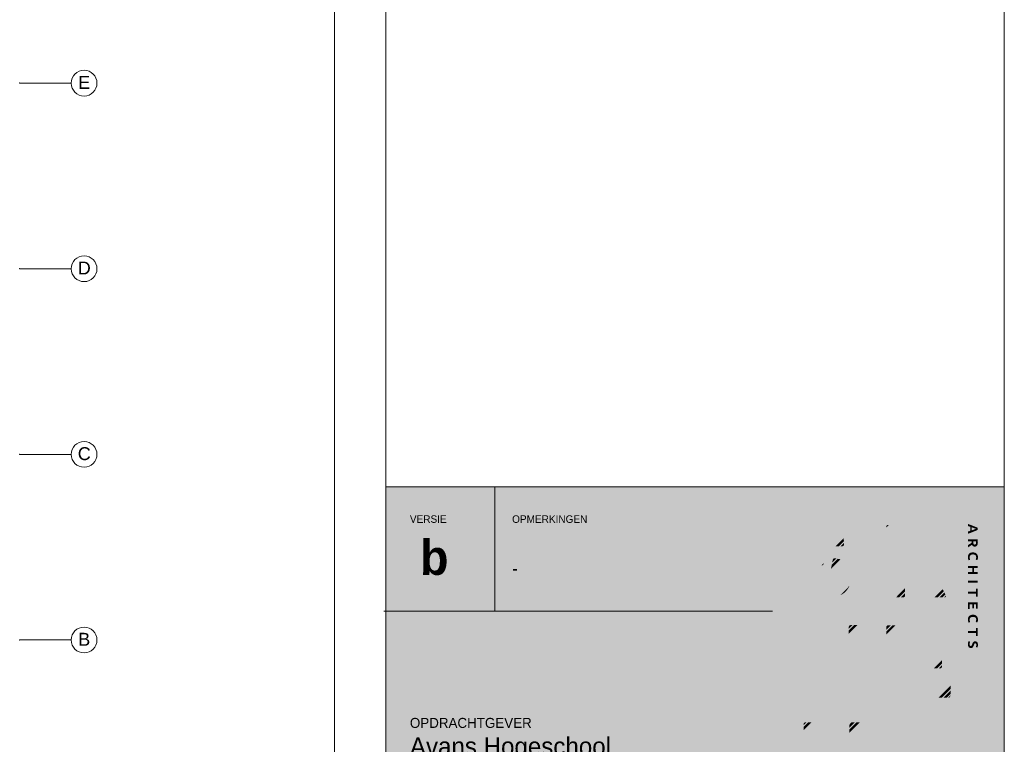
# Paper-space layout '19061B VOn 012b Plattegrond tweede verdieping' of a CAD drawing. Header units: millimetres. Extents: x 10 to 1052, y 0 to 594.
# Tile 38 of 50: x 851 to 1042, y 151 to 291. Entities that reach past the tile are written whole.
import ezdxf
from ezdxf.xclip import XClip

# ---------------------------------------------------------------- set-up
doc = ezdxf.new("R2010")
doc.units = ezdxf.units.MM
doc.header["$MEASUREMENT"] = 0
doc.header["$XCLIPFRAME"] = 0
doc.linetypes.add('B0204', pattern=[13, 10, -1, 1, -1])
doc.layers.add('0 2D arcering', color=7, linetype='Continuous')
doc.layers.add('A Stramien', color=7, linetype='Continuous')
doc.styles.add('GENERATED_STYLE_1', font='txt')
doc.styles.add('GENERATED_STYLE_2', font='txt')
doc.styles.add('GENERATED_STYLE_3', font='txt')
doc.styles.add('GENERATED_STYLE_4', font='txt')

# ---------------------------------------------------------------- blocks, each defined once
blk = doc.blocks.new('Drawing_1_1', base_point=(966.99, 9.92))
at = {"layer": '0 2D arcering', "linetype": 'Continuous', "lineweight": 0, "true_color": 0xffffff}
for points in [[(921.83, 10), (1041.83, 10), (1041.83, 200.48), (921.83, 200.48)], [(1019.03, 192.97, 0.183383), (1018.93, 192.67), (1018.93, 192.56), (1019.45, 193.09), (1019.33, 193.09, 0.089519), (1019.15, 193.06, 0.123175)], [(1026.2, 186.36), (1026.18, 186.35), (1023.56, 183.71), (1024.13, 183.71), (1024.15, 183.67), (1026.51, 186.05), (1026.67, 185.89), (1026.65, 185.88), (1024.26, 183.47), (1024.48, 183.06), (1026.98, 185.58), (1027.14, 185.42), (1027.12, 185.41), (1024.59, 182.85), (1024.81, 182.44), (1027.45, 185.11), (1027.61, 184.95), (1027.59, 184.94), (1024.92, 182.24), (1025.13, 181.83), (1027.79, 184.51), (1027.78, 184.54), (1027.79, 184.55, 0.01265), (1027.86, 184.59, -0.001468), (1027.88, 184.6, 0.001468), (1027.9, 184.62), (1027.92, 184.64, 0.052345), (1028.73, 185.26, 0.063289), (1029.48, 186.17, 0.064263), (1029.96, 187.26, 0.072993), (1030.14, 188.49, 0.102822), (1029.77, 190.27, 0.095939), (1028.78, 191.73, 0.093734), (1027.29, 192.72, 0.101361), (1025.46, 193.09), (1019.47, 193.09), (1019.62, 192.94), (1018.93, 192.25), (1018.93, 191.62), (1019.93, 192.63), (1020.09, 192.47), (1018.93, 191.3), (1018.93, 190.67), (1020.4, 192.16), (1020.56, 192), (1020.54, 191.99), (1018.93, 190.36), (1018.93, 189.73), (1020.87, 191.69), (1021.03, 191.53), (1021.01, 191.52), (1018.93, 189.41), (1018.93, 188.78), (1021.34, 191.22), (1021.5, 191.06), (1021.48, 191.05), (1018.93, 188.47), (1018.93, 187.84), (1021.81, 190.75), (1021.97, 190.59), (1021.95, 190.58), (1018.93, 187.52), (1018.93, 186.89), (1022.28, 190.28), (1022.44, 190.12), (1022.42, 190.11), (1018.93, 186.58), (1018.93, 185.95), (1022.57, 189.62), (1022.57, 190.22), (1023.9, 190.22, -0.015083), (1024.41, 190.2, -0.003076), (1024.9, 190.17, -0.099987), (1025.5, 189.96, -0.087622), (1025.96, 189.55, -0.081641), (1026.26, 189.03, -0.088348), (1026.37, 188.45, -0.078566), (1026.27, 187.85, -0.084616), (1025.99, 187.32, -0.084439), (1025.6, 186.96), (1025.73, 186.83), (1025.71, 186.82), (1022.63, 183.71), (1023.25, 183.71), (1026.04, 186.52)], [(1022.57, 189.31), (1018.93, 185.64), (1018.93, 185.01), (1022.57, 188.68)], [(1022.57, 188.37), (1018.93, 184.69), (1018.93, 184.06), (1022.57, 187.74)], [(1022.57, 187.42), (1018.93, 183.75), (1018.93, 183.12), (1022.57, 186.79)], [(1034.83, 187.22, 0.087438), (1034.77, 186.82, 0.064987), (1034.81, 186.45, 0.062954), (1034.9, 186.21), (1035.21, 186.32, 0.002571), (1035.2, 186.35, -0.000881), (1035.19, 186.38, -0.035001), (1035.15, 186.48, -0.026161), (1035.12, 186.62, -0.037504), (1035.11, 186.79, -0.107813), (1035.16, 187.05, -0.11841), (1035.3, 187.22, -0.104132), (1035.5, 187.32, -0.061863), (1035.75, 187.35, -0.091671), (1036.04, 187.3, -0.105422), (1036.23, 187.18, -0.111881), (1036.34, 187.01, -0.084307), (1036.37, 186.81, -0.068649), (1036.34, 186.54, -0.046536), (1036.27, 186.35), (1036.58, 186.24, 0.013042), (1036.61, 186.3, 0.040473), (1036.66, 186.42, 0.029211), (1036.7, 186.59, 0.038256), (1036.71, 186.77), (1036.71, 186.83, 0.082582), (1036.65, 187.18, 0.107486), (1036.46, 187.48, 0.10315), (1036.15, 187.68, 0.095797), (1035.74, 187.75, 0.079834), (1035.33, 187.69, 0.109513), (1035.02, 187.52, 0.117006)], [(1024.66, 186.7), (1018.93, 180.92), (1018.93, 180.28), (1025.47, 186.89, -0.091793), (1024.93, 186.73, -0.011903)], [(1023.72, 186.69), (1018.93, 181.86), (1018.93, 181.23), (1024.34, 186.69)], [(1022.78, 186.69), (1018.93, 182.8), (1018.93, 182.17), (1023.4, 186.69)], [(1018.93, 179.4, 0.026199), (1018.93, 179.34), (1022.57, 183.01), (1022.57, 183.65), (1018.93, 179.97)], [(1025.24, 181.62), (1025.46, 181.21), (1028.12, 183.9), (1027.9, 184.31)], [(1025.57, 181.01), (1025.79, 180.6), (1028.45, 183.28), (1028.23, 183.69)], [(1036.67, 184.69), (1036.67, 185.08), (1034.81, 185.08), (1034.81, 184.69), (1035.61, 184.69), (1035.61, 183.93), (1034.81, 183.93), (1034.81, 183.54), (1036.67, 183.54), (1036.67, 183.93), (1035.95, 183.93), (1035.95, 184.69)], [(1019.03, 179.11, 0.182113), (1019.33, 179.01), (1019.54, 179.01), (1022.57, 182.07), (1022.57, 182.7), (1019.02, 179.12)], [(1020.48, 179.01), (1022.57, 181.13), (1022.57, 181.76), (1019.85, 179.01)], [(1025.9, 180.4), (1026.11, 179.98), (1028.77, 182.67), (1028.55, 183.08)], [(1026.22, 179.78), (1026.44, 179.37), (1029.1, 182.05), (1028.88, 182.46)], [(1026.55, 179.16, 0.055854), (1026.61, 179.11, 0.161568), (1026.89, 179.01), (1027.02, 179.01), (1029.43, 181.44), (1029.21, 181.85)], [(1036.67, 182.25), (1034.81, 182.25), (1034.81, 181.86), (1036.67, 181.86)], [(1021.41, 179.01), (1022.57, 180.18), (1022.57, 180.81), (1020.79, 179.01)], [(1022.15, 179.01, 0.121886), (1022.4, 179.07), (1022.52, 179.19, 0.12184), (1022.57, 179.4), (1022.57, 179.87), (1021.72, 179.01)], [(1027.33, 179.01), (1027.96, 179.01), (1029.75, 180.82), (1029.53, 181.23)], [(1028.9, 179.01), (1030.08, 180.21), (1029.86, 180.62), (1028.27, 179.01)], [(1029.83, 179.01), (1030.41, 179.6), (1030.4, 179.61, -0.014887), (1030.23, 179.93), (1030.19, 180), (1029.21, 179.01)], [(1034.81, 179.76), (1036.34, 179.76), (1036.34, 179.19), (1036.67, 179.19), (1036.67, 180.72), (1036.34, 180.72), (1036.34, 180.15), (1034.81, 180.15)], [(1030.15, 179.01, 0.169609), (1030.41, 179.09, 0.225279), (1030.5, 179.31, 0.045627), (1030.49, 179.37), (1030.14, 179.01)], [(1036.35, 176.81), (1036.67, 176.81), (1036.67, 178.06), (1034.81, 178.06), (1034.81, 176.75), (1035.13, 176.75), (1035.13, 177.67), (1035.63, 177.67), (1035.63, 176.91), (1035.94, 176.91), (1035.94, 177.67), (1036.35, 177.67)], [(1034.83, 175.13, 0.087407), (1034.77, 174.73, 0.064987), (1034.81, 174.36, 0.064287), (1034.9, 174.12), (1035.21, 174.22, -0.001933), (1035.19, 174.27), (1035.19, 174.29, -0.038748), (1035.15, 174.39, -0.028563), (1035.12, 174.52, -0.03724), (1035.11, 174.69, -0.108287), (1035.16, 174.95, -0.11841), (1035.3, 175.13, -0.104132), (1035.5, 175.22, -0.061863), (1035.75, 175.25, -0.091671), (1036.04, 175.21, -0.106315), (1036.23, 175.09, -0.112349), (1036.34, 174.91, -0.084307), (1036.37, 174.72, -0.068649), (1036.34, 174.45, -0.045248), (1036.27, 174.26), (1036.58, 174.15, 0.011243), (1036.61, 174.2, 0.039375), (1036.66, 174.32, 0.030887), (1036.7, 174.49, 0.038822), (1036.71, 174.68), (1036.71, 174.73, 0.082975), (1036.65, 175.09, 0.106807), (1036.46, 175.39, 0.103282), (1036.16, 175.59, 0.095542), (1035.74, 175.66, 0.079862), (1035.33, 175.6, 0.109485), (1035.02, 175.42, 0.117037)], [(1012.66, 173.65), (1011.64, 172.62), (1011.64, 171.99), (1013.29, 173.65)], [(1013.6, 173.65), (1011.64, 171.68), (1011.64, 171.05), (1014.22, 173.65)], [(1011.64, 173.25), (1011.64, 172.93), (1012.35, 173.65), (1012.04, 173.65, 0.093686), (1011.87, 173.62, 0.123689), (1011.74, 173.53, 0.178647)], [(1011.64, 170.73), (1011.64, 170.1), (1015.08, 173.57, 0.136837), (1014.84, 173.65), (1014.53, 173.65)], [(1011.64, 169.79), (1011.64, 169.16), (1015.28, 172.83), (1015.28, 173.25, 0.130709), (1015.24, 173.42)], [(1015.28, 172.52), (1011.64, 168.84), (1011.64, 168.21), (1015.28, 171.89)], [(1020.13, 173.63), (1018.93, 172.42), (1018.93, 171.79), (1020.75, 173.63)], [(1021.06, 173.63), (1018.93, 171.47), (1018.93, 170.84), (1021.69, 173.63)], [(1019.33, 173.63, 0.085612), (1019.17, 173.6), (1018.96, 173.39, 0.088182), (1018.93, 173.21), (1018.93, 172.73), (1019.82, 173.63)], [(1022, 173.63), (1018.93, 170.53), (1018.93, 169.9), (1022.62, 173.63)], [(1022.93, 173.63), (1018.93, 169.59), (1018.93, 168.96), (1023.56, 173.63)], [(1022.57, 170.41), (1023.17, 170.41), (1026.37, 173.63), (1025.74, 173.63), (1018.93, 166.75), (1018.93, 166.12), (1022.57, 169.8)], [(1024.81, 173.63), (1018.93, 167.7), (1018.93, 167.07), (1025.43, 173.63)], [(1023.87, 173.63), (1018.93, 168.64), (1018.93, 168.01), (1024.5, 173.63)], [(1024.11, 170.41), (1027.3, 173.63), (1026.68, 173.63), (1023.48, 170.41)], [(1030.75, 170.41, 0.231238), (1031.07, 170.55, 0.167449), (1031.18, 170.84), (1031.18, 173.19, 0.189802), (1031.07, 173.51, 0.116591), (1030.94, 173.6, 0.090383), (1030.76, 173.63), (1027.61, 173.63), (1024.42, 170.41)], [(1036.34, 171.56), (1036.67, 171.56), (1036.67, 173.09), (1036.34, 173.09), (1036.34, 172.52), (1034.81, 172.52), (1034.81, 172.13), (1036.34, 172.13)], [(1015.28, 171.57), (1011.64, 167.9), (1011.64, 167.27), (1015.28, 170.94)], [(1015.28, 170.63), (1011.64, 166.95), (1011.64, 166.32), (1015.28, 170)], [(1034.77, 169.93, 0.0635), (1034.81, 169.6, 0.103477), (1034.91, 169.38, 0.22956), (1035.31, 169.2, 0.089144), (1035.54, 169.23, 0.111117), (1035.7, 169.33, 0.079763), (1035.82, 169.51, 0.024728), (1035.93, 169.77, -0.012265), (1035.98, 169.9, -0.05035), (1036.03, 170, -0.099371), (1036.1, 170.08, -0.151064), (1036.2, 170.11, -0.256059), (1036.34, 170.03, -0.093481), (1036.38, 169.94, -0.048274), (1036.39, 169.8, -0.079808), (1036.35, 169.56, -0.036059), (1036.29, 169.4), (1036.59, 169.29, 0.047763), (1036.67, 169.5, 0.059392), (1036.71, 169.78), (1036.71, 169.87, 0.065626), (1036.68, 170.11, 0.098465), (1036.57, 170.33, 0.111809), (1036.39, 170.46, 0.108942), (1036.16, 170.51, 0.11827), (1035.95, 170.46, 0.096439), (1035.8, 170.35, 0.072465), (1035.69, 170.19, 0.023993), (1035.62, 170, -0.023907), (1035.55, 169.82, -0.04926), (1035.48, 169.7, -0.244041), (1035.31, 169.6, -0.087601), (1035.23, 169.62, -0.140156), (1035.16, 169.67, -0.093939), (1035.11, 169.77, -0.061321), (1035.1, 169.93, -0.072318), (1035.14, 170.24, -0.045589), (1035.21, 170.43), (1034.91, 170.54, 0.018355), (1034.87, 170.46, 0.034369), (1034.82, 170.33, 0.032395), (1034.79, 170.15, 0.036406)], [(1015.28, 169.68), (1011.64, 166.01), (1011.64, 165.38), (1015.28, 169.05)], [(1011.64, 159.98, 0.079365), (1011.67, 159.8, 0.117352), (1011.74, 159.68, 0.117625), (1011.87, 159.6, 0.079763), (1012.04, 159.58), (1014.84, 159.58, 0.071782), (1015.03, 159.6, 0.111518), (1015.17, 159.68, 0.122713), (1015.26, 159.8, 0.088105), (1015.28, 159.98), (1015.28, 162.13), (1014.98, 161.83), (1014.83, 161.98), (1015.28, 162.44), (1015.28, 163.07), (1014.51, 162.3), (1014.36, 162.45), (1015.28, 163.39), (1015.28, 164.02), (1014.04, 162.77), (1013.89, 162.92), (1015.28, 164.33), (1015.28, 164.96), (1013.57, 163.24), (1013.42, 163.39), (1013.43, 163.4), (1015.28, 165.28), (1015.28, 165.91), (1013.1, 163.71), (1012.95, 163.86), (1012.96, 163.87), (1015.28, 166.22), (1015.28, 166.85), (1012.63, 164.18), (1012.48, 164.33), (1012.49, 164.34), (1015.28, 167.16), (1015.28, 167.8), (1012.16, 164.65), (1012.01, 164.8), (1012.02, 164.81), (1015.28, 168.11), (1015.28, 168.74), (1011.69, 165.12), (1011.64, 165.16)], [(1022.57, 169.48), (1018.93, 165.81), (1018.93, 165.18), (1022.57, 168.85)], [(1019.33, 159.56), (1021.28, 159.56), (1024.47, 162.78), (1022.57, 162.78), (1022.57, 165.25), (1026.92, 165.25), (1029.6, 167.95, 0.130656), (1029.35, 168.01), (1022.57, 168.01), (1022.57, 168.54), (1018.93, 164.86), (1018.93, 159.95, 0.087378), (1018.95, 159.77, 0.127038), (1019.04, 159.65, 0.182739)], [(1027.23, 165.25), (1027.85, 165.25), (1029.75, 167.16), (1029.75, 167.66, 0.062478), (1029.73, 167.78)], [(1028.79, 165.25), (1029.75, 166.21), (1029.75, 166.85), (1028.16, 165.25)], [(1029.36, 165.25, 0.219336), (1029.65, 165.37, 0.177391), (1029.75, 165.61), (1029.75, 165.9), (1029.1, 165.25)], [(1024.78, 162.78), (1021.59, 159.56), (1022.21, 159.56), (1025.41, 162.78)], [(1025.72, 162.78), (1022.52, 159.56), (1023.15, 159.56), (1026.34, 162.78)], [(1026.65, 162.78), (1023.46, 159.56), (1024.09, 159.56), (1027.28, 162.78)], [(1027.59, 162.78), (1024.4, 159.56), (1025.02, 159.56), (1028.21, 162.78)], [(1028.53, 162.78), (1025.33, 159.56), (1025.96, 159.56), (1029.15, 162.78)], [(1029.46, 162.78), (1026.27, 159.56), (1026.89, 159.56), (1030.09, 162.78)], [(1030.98, 162.78), (1030.4, 162.78), (1027.2, 159.56), (1027.83, 159.56), (1031.02, 162.78, 0.021358)], [(1028.76, 159.56), (1031.39, 162.21), (1031.39, 162.36, 0.094335), (1031.36, 162.57, 0.137686), (1031.26, 162.7), (1028.14, 159.56)], [(1029.7, 159.56), (1031.39, 161.26), (1031.39, 161.9), (1029.07, 159.56)], [(1030.63, 159.56), (1031.39, 160.32), (1031.39, 160.95), (1030.01, 159.56)], [(1031.31, 159.81), (1031.32, 159.82, 0.200867), (1031.39, 159.97), (1031.39, 160.01), (1030.95, 159.56, 0.058182), (1031.09, 159.57, 0.090286), (1031.21, 159.62, 0.211808)], [(1003.28, 154.8, 0.093568), (1003.11, 154.77, 0.123239), (1002.98, 154.68, 0.178647), (1002.88, 154.4), (1002.88, 154.2), (1003.48, 154.8)], [(1003.79, 154.8), (1002.88, 153.88), (1002.88, 153.25), (1004.41, 154.8)], [(1005.66, 154.8), (1002.88, 152), (1002.88, 151.37), (1006.28, 154.8)], [(1004.72, 154.8), (1002.88, 152.94), (1002.88, 152.31), (1005.35, 154.8)], [(1006.9, 154.51, 0.140259), (1006.66, 154.73, 0.036878), (1006.56, 154.77), (1002.88, 151.05), (1002.88, 150.42), (1006.91, 154.49)], [(1014.99, 154.78), (1011.73, 151.48), (1011.73, 146.78), (1011.69, 146.84, 0.000449), (1009.93, 149.66), (1007.62, 147.34, -0.000468), (1008.94, 145.16), (1009.21, 144.72, -0.000028), (1010.75, 142.17), (1011.44, 141.03, 0.051557), (1011.64, 140.81, 0.184615), (1011.84, 140.73), (1014.87, 140.73, 0.069513), (1015.05, 140.75, 0.097505), (1015.18, 140.81, 0.130644), (1015.26, 140.92, 0.095892), (1015.28, 141.08), (1015.28, 154.4, 0.223455), (1015.16, 154.69, 0.102344)], [(1014.08, 154.8), (1011.73, 152.42), (1011.73, 151.79), (1014.71, 154.8)], [(1013.14, 154.8), (1011.73, 153.37), (1011.73, 152.74), (1013.77, 154.8)], [(1012.21, 154.8), (1011.73, 154.31), (1011.73, 153.68), (1012.83, 154.8)], [(1026.48, 148.56), (1026.49, 148.57), (1030.96, 154.47, 0.057937), (1031.04, 154.58, 0.108817), (1031.06, 154.68, 0.193771), (1031.04, 154.76, 0.125923), (1030.97, 154.79, 0.076182), (1030.85, 154.81), (1027.24, 154.81, 0.135566), (1026.92, 154.71, 0.114955), (1026.66, 154.46, -0.000267), (1024.63, 151.83, -0.000962), (1022.6, 149.21), (1022.57, 149.17), (1022.57, 154.4, 0.238948), (1022.42, 154.69, 0.065867), (1022.27, 154.77, 0.091525), (1022.13, 154.8), (1019.33, 154.8, 0.214522), (1019.03, 154.68, 0.183977), (1018.93, 154.4), (1018.93, 141.13, 0.101328), (1018.96, 140.92, 0.146382), (1019.07, 140.79), (1022.57, 144.32), (1022.57, 144.84), (1023.8, 146.25), (1023.81, 146.23, -0.008678), (1024.68, 144.89, -0.000501), (1025.35, 143.82), (1025.47, 143.63, 0.006029), (1026.27, 142.38, 0.013074), (1027.19, 141.07, 0.113556), (1027.45, 140.82, 0.136832), (1027.75, 140.73), (1031.35, 140.73, 0.083295), (1031.46, 140.74, 0.13074), (1031.51, 140.78, 0.181549), (1031.54, 140.85, 0.097923), (1031.51, 140.96, 0.044699), (1031.44, 141.1)], [(1007.17, 154.08, -0.000637), (1007.07, 154.24, 0.000091), (1007.03, 154.29), (1002.88, 150.11), (1002.88, 149.48), (1007.27, 153.91)], [(1007.39, 153.71), (1002.88, 149.16), (1002.88, 148.53), (1007.63, 153.33)], [(1007.87, 152.95), (1007.75, 153.13), (1002.88, 148.22), (1002.88, 147.59), (1007.99, 152.75, -0.000776), (1007.91, 152.88, 0.000193)], [(1008.24, 152.35, 0.000356), (1008.19, 152.43, -0.000939), (1008.11, 152.55), (1002.88, 147.27), (1002.88, 146.64), (1008.36, 152.17)], [(1008.72, 151.59), (1008.48, 151.98), (1002.88, 146.33), (1002.88, 145.7), (1006.4, 149.25), (1006.4, 149.35), (1006.44, 149.29)], [(1006.56, 149.09), (1006.79, 148.7), (1009.08, 151.01), (1008.84, 151.4)], [(1009.44, 150.43), (1009.2, 150.82), (1006.91, 148.51, 0.000114), (1007, 148.36, -0.000308), (1007.15, 148.12)]]:
    blk.add_hatch(color=7, dxfattribs=at).paths.add_polyline_path(points)
at = {"layer": '0 2D arcering', "linetype": 'Continuous', "lineweight": 0, "true_color": 0x002d44}
blk.add_hatch(color=158, dxfattribs=at).paths.add_polyline_path([(996.83, 107.48), (1041.83, 107.48), (1041.83, 200.48), (996.83, 200.48)])
at = {"layer": '0 2D arcering', "linetype": 'Continuous', "lineweight": 0, "true_color": 0x76b82a}
for points in [[(1006.51, 193.25, 0.045625), (1005.79, 193.15), (1002.73, 190.06, 0.043431), (1002.68, 189.43, 0.016267), (1002.68, 189.38)], [(1002.69, 189.08, 0.041041), (1002.79, 188.55), (1007.41, 193.21, 0.025882), (1006.83, 193.25)], [(1005.19, 192.96, 0.091088), (1003.91, 192.16, 0.094733), (1003.01, 190.94, 0.037054), (1002.83, 190.48), (1005.35, 193.02, 0.015806)], [(1003.05, 187.87), (1008.19, 193.06, 0.024597), (1007.68, 193.17), (1002.86, 188.31, 0.022099), (1002.95, 188.07, 0.015474)], [(1005.95, 189.85), (1005.95, 189.86), (1005.96, 189.87, -0.038194), (1005.99, 189.93, -0.113893), (1006.32, 190.22), (1008.87, 192.8, 0.032797), (1008.43, 192.98), (1003.16, 187.67, 0.030089), (1003.41, 187.29)], [(1007.33, 190.29), (1009.44, 192.43, 0.033294), (1009.07, 192.68), (1006.75, 190.34, -0.022512), (1006.89, 190.35, -0.071558)], [(1007.85, 189.88), (1009.92, 191.96, 0.036543), (1009.61, 192.29), (1007.54, 190.2, -0.085151), (1007.74, 190.04, -0.060923)], [(1008.01, 189.09), (1010.29, 191.4, 0.033329), (1010.05, 191.79), (1007.93, 189.65, -0.057482), (1007.98, 189.26, 0.106346)], [(1008.61, 188.92), (1008.77, 188.92), (1010.56, 190.73, 0.035497), (1010.4, 191.17), (1010.39, 191.19), (1008.17, 188.95, 0.089584), (1008.37, 188.91, 0.002164)], [(1005.84, 188.86, -0.065243), (1005.78, 189.16, -0.03649), (1005.8, 189.39), (1003.55, 187.12), (1003.58, 187.09, -0.000508), (1003.59, 187.08, 0.015441), (1003.67, 186.99), (1003.68, 186.97), (1003.66, 186.96, 0.039012), (1002.87, 186.32, 0.067799), (1002.26, 185.55, 0.053132), (1001.96, 184.88), (1005.86, 188.81), (1005.85, 188.83, -0.024195)], [(1009.35, 188.92, -0.002304), (1009.57, 188.92), (1009.71, 188.92), (1010.71, 189.93, 0.02951), (1010.62, 190.48), (1009.08, 188.92, -0.000252), (1009.15, 188.92, 0.002216)], [(1010.12, 188.92, -0.001289), (1010.32, 188.92, 0.181591), (1010.61, 189.03, 0.119654), (1010.7, 189.17, 0.09187), (1010.73, 189.35, 0.011161), (1010.73, 189.64), (1010.02, 188.92)], [(1005.94, 188.58), (1001.96, 184.56), (1001.96, 183.93), (1006.18, 188.2, -0.051052), (1006.01, 188.45, -0.020112)], [(1001.96, 183.62), (1001.96, 182.99), (1006.75, 187.83, -0.117367), (1006.34, 188.04)], [(1006.99, 187.75), (1001.96, 182.67), (1001.96, 182.04), (1007.13, 187.26), (1007.14, 187.34, 0.050127), (1007.15, 187.37, 0.027789), (1007.15, 187.44, 0.120649), (1007.11, 187.63, 0.146689)], [(1005.64, 185.1, -0.15758), (1006.08, 185.26), (1006.88, 186.06), (1007.04, 186.86), (1002.02, 181.8, 0.017981), (1002.14, 181.53, 0.015969), (1002.2, 181.42, -0.00447), (1002.22, 181.39), (1002.23, 181.37), (1005.2, 184.37, -0.056786), (1005.33, 184.72, -0.100015)], [(1008.35, 182.36, -0.061657), (1007.96, 182.12), (1005, 179.14, 0.022681), (1005.49, 179), (1012.37, 185.95), (1011.85, 186.05), (1008.84, 183.01, -0.024339), (1008.79, 182.89, -0.102163)], [(1013.08, 185.81), (1012.64, 185.9), (1005.75, 178.95, 0.023732), (1006.3, 178.87), (1013.16, 185.8, -0.022366), (1013.12, 185.8, -0.049648)], [(1006.43, 185.25, 0.146559), (1006.65, 185.32, 0.134263), (1006.73, 185.41, 0.091264), (1006.77, 185.55), (1006.8, 185.67), (1006.38, 185.25, 0.022146)], [(1007.19, 178.86), (1007.23, 178.86), (1015.23, 186.94), (1014.71, 187.04), (1014.18, 186.51, -0.117897), (1014.08, 186.39, -0.152062), (1013.73, 185.96, -0.052275), (1013.54, 185.86), (1006.6, 178.86, 0.017536)], [(1008.24, 178.94), (1012.15, 182.88, 0.005266), (1012.15, 182.93, 0.012455), (1012.16, 183), (1012.16, 183.02), (1012.26, 183), (1016.01, 186.79), (1015.49, 186.89), (1007.55, 178.88, 0.008879), (1008.03, 178.91, 0.007535), (1008.2, 178.93, -0.000147), (1008.22, 178.94)], [(1008.36, 183.78), (1010.8, 186.25), (1010.28, 186.35), (1008.12, 184.17, 0.013136), (1008.12, 184.13, 0.159971), (1008.2, 183.9, 0.151079)], [(1010.02, 186.4), (1009.5, 186.51), (1008.35, 185.34), (1008.33, 185.25, 0.003494), (1008.19, 184.56)], [(1008.88, 186.62, 0.179391), (1008.66, 186.54, 0.170902), (1008.54, 186.31, -0.000961), (1008.42, 185.74), (1009.23, 186.56), (1008.96, 186.61, 0.062802), (1008.94, 186.61, 0.035831)], [(1008.97, 183.63, -0.024537), (1008.96, 183.44), (1011.59, 186.1), (1011.07, 186.2), (1008.61, 183.72), (1008.97, 183.65)], [(1013.06, 182.86), (1016.8, 186.63, 0.035454), (1016.78, 186.64), (1016.27, 186.73), (1012.52, 182.95), (1012.81, 182.9, 0.018313)], [(1014.03, 182.9), (1017.07, 185.96, -0.004944), (1017.08, 186.01, 0.016098), (1017.1, 186.11, 0.060676), (1017.11, 186.15, 0.021253), (1017.11, 186.21, 0.157455), (1017, 186.49, 0.032038), (1016.99, 186.51), (1013.36, 182.85), (1013.37, 182.85, 0.013539), (1013.42, 182.84, 0.042855)], [(1014.43, 182.99, 0.020405), (1014.7, 183.08, 0.086492), (1015.8, 183.74), (1016.17, 184.11, 0.050572), (1016.64, 184.77, 0.055196), (1016.96, 185.55)], [(1005.13, 183.99), (1002.34, 181.17, 0.024502), (1002.59, 180.8), (1005.18, 183.41, -0.046312), (1005.13, 183.87, -0.021947)], [(1005.24, 183.15), (1002.74, 180.63, 0.024814), (1003.04, 180.3), (1005.43, 182.72, -0.067231)], [(1005.56, 182.54), (1003.2, 180.15), (1003.21, 180.14), (1003.22, 180.13, 0.021164), (1003.24, 180.11, 0.021616), (1003.55, 179.87), (1005.89, 182.24, -0.069898)], [(1003.74, 179.75, 0.022531), (1004.13, 179.51), (1006.56, 181.97, -0.077286), (1006.09, 182.12)], [(1004.77, 179.22), (1007.5, 181.97, -0.050693), (1007.02, 181.92, -0.015853), (1006.85, 181.93), (1006.84, 181.93), (1004.34, 179.41, 0.021713)], [(1011.93, 181.72, 0.039506), (1012.11, 182.53), (1008.6, 179, 0.023885), (1009.22, 179.14, 0.012003), (1009.44, 179.2)], [(1011.2, 180.34, 0.070618), (1011.74, 181.22), (1009.95, 179.41, 0.022168), (1010.3, 179.59, 0.087441)]]:
    blk.add_hatch(color=75, dxfattribs=at).paths.add_polyline_path(points)
at = {"layer": '0 2D arcering', "linetype": 'Continuous', "lineweight": 0, "true_color": 0xffffff}
h = blk.add_hatch(color=7, dxfattribs=at)
h.paths.add_polyline_path([(1034.81, 192.84, -0.005007), (1035, 192.78), (1035.22, 192.7), (1035.22, 191.94), (1035, 191.86, -0.006169), (1034.81, 191.8), (1034.81, 191.38, 0.004919), (1035.35, 191.57, 0.006028), (1035.84, 191.76, 0.007865), (1036.28, 191.94, 0.007014), (1036.67, 192.12), (1036.67, 192.5, 0.011354), (1036.28, 192.68, 0.007243), (1035.84, 192.86, 0.006545), (1035.35, 193.05, 0.004015), (1034.81, 193.25)])
h.paths.add_polyline_path([(1035.52, 192.02), (1035.52, 192.62), (1035.55, 192.61, -0.005215), (1035.78, 192.52, 0.0032), (1035.99, 192.44, -0.002225), (1036.15, 192.38, 0.00722), (1036.26, 192.34), (1036.31, 192.32), (1036.27, 192.3, -0.009296), (1036.15, 192.26, -0.000568), (1036.07, 192.23, 0.0003), (1035.99, 192.2, -0.00743), (1035.78, 192.12, -0.00354), (1035.55, 192.03)], flags=0)
h = blk.add_hatch(color=7, dxfattribs=at)
h.paths.add_polyline_path([(1036.65, 190.27), (1034.81, 190.27), (1034.81, 189.88), (1035.5, 189.88), (1035.5, 189.64, -0.025923), (1035.35, 189.52, -0.010042), (1035.18, 189.41, -0.010356), (1034.99, 189.3, 0.000459), (1034.88, 189.24, -0.000195), (1034.81, 189.2), (1034.81, 188.76, 0.009696), (1035, 188.86, 0.015386), (1035.2, 188.98, 0.012196), (1035.39, 189.1, 0.020903), (1035.55, 189.22), (1035.57, 189.23), (1035.58, 189.21, 0.137129), (1035.77, 188.96, 0.160259), (1036.09, 188.87, 0.112188), (1036.36, 188.92, 0.134216), (1036.54, 189.09, 0.090757), (1036.66, 189.36, 0.056828), (1036.69, 189.73, 0.018454), (1036.68, 190, 0.029123)])
h.paths.add_polyline_path([(1035.82, 189.53, -0.043717), (1035.81, 189.74), (1035.81, 189.88), (1036.36, 189.88), (1036.36, 189.86, -0.006285), (1036.36, 189.79, -0.017081), (1036.36, 189.71, -0.047633), (1036.35, 189.52, -0.079862), (1036.3, 189.39, -0.272375), (1036.09, 189.27, -0.118602), (1035.96, 189.3, -0.144204), (1035.87, 189.38, -0.087492)], flags=0)
at = {"color": 1, "linetype": 'Continuous', "lineweight": 0, "flags": 128}
for points in [[(921.83, 10), (1041.83, 10), (1041.83, 200.48)], [(1041.83, 200.48), (921.83, 200.48)], [(921.83, 200.48), (921.83, 10)]]:
    blk.add_lwpolyline(points, dxfattribs=at)
at = {"color": 169, "linetype": 'Continuous', "lineweight": 0, "true_color": 0x253355, "flags": 128}
for points in [[(942.94, 176.36), (942.94, 200.48)], [(921.43, 176.36), (996.83, 176.36)]]:
    blk.add_lwpolyline(points, dxfattribs=at)
at = {"color": 169, "linetype": 'Continuous', "lineweight": 0, "true_color": 0x253355}
for s, insert, char_height, attachment_point, style in [('\\A1;{\\pql;\\fUbuntu Light|b0|i0|c0|p34;VERSIE}', (926.48, 193.46), 1.4552, 7, 'GENERATED_STYLE_3'), ('\\A1;{\\pql;\\fUbuntu Light|b0|i0|c0|p34;OPMERKINGEN}', (946.32, 193.46), 1.4552, 7, 'GENERATED_STYLE_3'), ('\\A1;{\\pql;\\fUbuntu|b1|i0|c0|p34;b}', (928.43, 183.29), 6.791, 7, 'GENERATED_STYLE_1'), ('\\A1;{\\pql;\\fUbuntu|b0|i0|c0|p34;-}', (946.33, 183.4), 2.5, 7, 'GENERATED_STYLE_2'), ('\\A1;{\\pql;\\fUbuntu Light|b0|i0|c0|p34;OPDRACHTGEVER}', (926.48, 153.68), 1.9403, 7, 'GENERATED_STYLE_3'), ('\\A1;{\\pql;\\fUbuntu|b0|i0|c0|p34;Avans Hogeschool}', (926.48, 151.88), 3.5, 1, 'GENERATED_STYLE_2')]:
    blk.add_mtext(s, dxfattribs=dict(at, insert=insert, char_height=char_height, attachment_point=attachment_point, style=style))
blk = doc.blocks.new('Drawing_2_1', base_point=(162.76, 134.76))
at = {"layer": 'A Stramien', "color": 9, "linetype": 'B0204', "lineweight": 0}
for p, q in [((850.76, 278.76), (860.76, 278.76)), ((850.76, 242.76), (860.76, 242.76)), ((850.76, 206.76), (860.76, 206.76)), ((850.76, 170.76), (860.76, 170.76))]:
    blk.add_line(p, q, dxfattribs=at)
at = {"layer": 'A Stramien', "color": 2, "linetype": 'Continuous', "lineweight": 0, "flags": 128}
for points in [[(865.76, 278.76, 1), (860.76, 278.76, 1)], [(865.76, 242.76, 1), (860.76, 242.76, 1)], [(865.76, 206.76, 1), (860.76, 206.76, 1)], [(865.76, 170.76, 1), (860.76, 170.76, 1)]]:
    blk.add_lwpolyline(points, format="xyb", close=True, dxfattribs=at)
at = {"layer": 'A Stramien', "color": 9, "linetype": 'B0204', "lineweight": 0}
for p in [(850.76, 278.76), (850.76, 278.76), (850.76, 242.76), (850.76, 242.76), (850.76, 206.76), (850.76, 206.76), (850.76, 170.76), (850.76, 170.76)]:
    blk.add_point(p, dxfattribs=at)
at = {"layer": 'A Stramien', "color": 2, "linetype": 'Continuous', "lineweight": 0, "char_height": 2.5, "attachment_point": 4, "style": 'GENERATED_STYLE_4'}
for s, insert in [('\\A1;{\\pql;\\pt0;\\fArial|b0|i0|c0|p38;E}', (862.12, 278.9)), ('\\A1;{\\pql;\\pt0;\\fArial|b0|i0|c0|p38;D}', (862.03, 242.9)), ('\\A1;{\\pql;\\pt0;\\fArial|b0|i0|c0|p38;C}', (862.03, 206.88)), ('\\A1;{\\pql;\\pt0;\\fArial|b0|i0|c0|p38;B}', (862.12, 170.9))]:
    blk.add_mtext(s, dxfattribs=dict(at, insert=insert))

psp = doc.layouts.new('19061B VOn 012b Plattegrond tweede verdieping')

# ---------------------------------------------------------------- linework, layer by layer
at = {"color": 1, "linetype": 'Continuous', "lineweight": 0, "flags": 128}
psp.add_lwpolyline([(9.91, 584), (911.83, 584), (911.83, 10), (9.91, 10)], close=True, dxfattribs=at)
at = {"color": 2, "linetype": 'Continuous', "lineweight": 0, "flags": 128}
psp.add_lwpolyline([(921.83, 584), (1041.83, 584), (1041.83, 10), (921.83, 10)], close=True, dxfattribs=at)

# ---------------------------------------------------------------- block references
at = {"color": 4, "linetype": 'Continuous', "lineweight": 0}
ref = psp.add_blockref('Drawing_1_1', (966.99, 9.92), dxfattribs=at)
XClip(ref).set_block_clipping_path([(920.3506842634, 2.9569231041), (1052.9332527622, 216.1087069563)])

# ---------------------------------------------------------------- next in the draw order: block references
ref = psp.add_blockref('Drawing_2_1', (162.76, 134.76), dxfattribs=at)
XClip(ref).set_block_clipping_path([(63.602702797, 41.749456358), (869.5607390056, 554.9340651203)])

doc.saveas('drawing.dxf')
